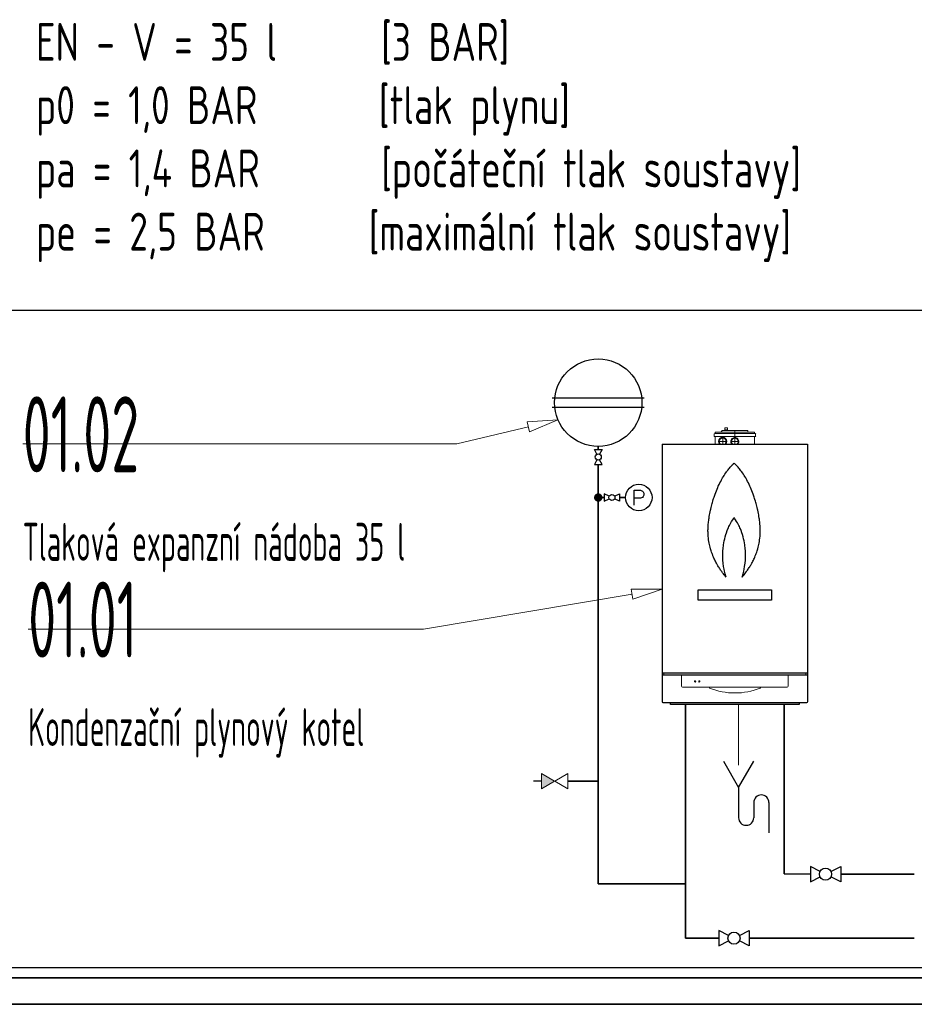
# Model space of a CAD drawing. Header units: millimetres. Extents: x -727 to 69715, y -15705 to 98123.
# Tile 152 of 256: x 35510 to 38457, y -9876 to -6632. Entities that reach past the tile are written whole.
import ezdxf

# ---------------------------------------------------------------- set-up
doc = ezdxf.new("R2010")
doc.units = ezdxf.units.MM
for name, pattern in [('ACAD_ISO10W100', [18, 12, -3, 0, -3]), ('MITTE', [2, 1.25, -0.25, 0.25, -0.25]), ('phl_thick', [0]), ('VERDECKT', [9.525, 6.35, -3.175])]:
    doc.linetypes.add(name, pattern=pattern)
for name, color, linetype, lineweight in [('ARMATURY', 7, 'Continuous', 9), ('JS_VYT_POPIS - OBECNĚ', 7, 'Continuous', 5), ('TWmS_H____SYMBOLE', 7, 'Continuous', 25), ('UT_POPIS - OBECNĚ', 7, 'Continuous', 5), ('UT_SCHÉMA_PŘÍVOD', 10, 'Continuous', 35), ('UT_SCHÉMA_SYMBOLY', 7, 'Continuous', 25), ('UT_SCHÉMA_ZPÁTEČKA', 172, 'VERDECKT', 35), ('VZT_50 POPIS - OBECNE', 7, 'Continuous', 5)]:
    doc.layers.add(name, color=color, linetype=linetype, lineweight=lineweight)
doc.styles.add('ISO 2.5', font='isocp.shx', dxfattribs={"width": 0.8, "height": 2.5})
doc.styles.add('VZT_POPIS', font='isocp.shx', dxfattribs={"width": 0.6, "height": 125})

# ---------------------------------------------------------------- blocks, each defined once
blk = doc.blocks.new('_ClosedBlank')
at = {"color": 0, "linetype": 'ByBlock', "lineweight": -2}
for p, q in [((-1, 0.167), (0, 0)), ((-1, 0.167), (-1, -0.167)), ((0, 0), (-1, -0.167))]:
    blk.add_line(p, q, dxfattribs=at)

msp = doc.modelspace()

# ---------------------------------------------------------------- hatches: boundary and pattern name
h = msp.add_hatch(color=256)
h.dxf.hatch_style = 1
h.paths.add_polyline_path([(37228.7, -9165.7), (37272, -9140.7), (37228.7, -9115.7)])
at = {"layer": 'UT_SCHÉMA_PŘÍVOD', "linetype": 'ACAD_ISO10W100', "ltscale": 0.1}
msp.add_hatch(color=6, dxfattribs=at).paths.add_polyline_path([(37415.5, -8220.3, -1), (37415.5, -8192.3, -1)])

# ---------------------------------------------------------------- linework, layer by layer
for p, q in [((-727.4, -7589.4), (68024.3, -7589.4)), ((37228.7, -9140.7), (37202.2, -9140.7)), ((-727.4, -9754.7), (68024.3, -9754.7))]:
    msp.add_line(p, q)
at = {"lineweight": 5, "extrusion": (0, 1, 0)}
for p, q in [((37833.1, -7977.2), (37833.1, -7983)), ((37841.7, -7977.2), (37833.1, -7977.2)), ((37841.7, -7977.2), (37841.7, -7983)), ((37797.3, -8003.7), (37797.3, -7997.6)), ((37932.2, -7995.6), (37799.3, -7995.6)), ((37799.3, -8005.7), (37932.2, -8005.7)), ((37800.8, -7990.5), (37930.7, -7990.5)), ((37800.8, -7995.6), (37800.8, -7990.5)), ((37800.8, -8031), (37800.8, -8005.7)), ((37820.4, -7990.3), (37820.4, -7990.5)), ((37822.9, -7988.1), (37822.6, -7988.1)), ((37822.9, -7985.4), (37908.6, -7985.4)), ((37822.9, -7990.5), (37822.9, -7985.4)), ((37833.1, -7983), (37841.7, -7983)), ((37833.1, -7985.2), (37833.1, -7985.4)), ((37841.7, -7985.2), (37833.1, -7985.2)), ((37833.8, -7983), (37833.8, -7985.2)), ((37841, -7983), (37841, -7985.2)), ((37841.7, -7985.2), (37841.7, -7985.4)), ((37908.6, -7990.5), (37908.6, -7985.4)), ((37930.7, -7995.6), (37930.7, -7990.5)), ((37930.7, -8031), (37930.7, -8005.7)), ((37934.2, -8003.7), (37934.2, -7997.6)), ((37631.4, -8784.6), (37631.4, -8791)), ((38099.9, -8791), (38099.9, -8784.6)), ((37690.2, -8794.1), (37690.2, -8827.9)), ((38041.2, -8827.9), (38041.2, -8794.1)), ((37693.2, -8830.9), (38038.2, -8830.9))]:
    msp.add_line(p, q, dxfattribs=at)
at = {"linetype": 'MITTE', "lineweight": 5}
for p, q in [((37825.5, -8008.1), (37825.5, -8031)), ((37865.7, -7985.4), (37865.7, -8031)), ((37812, -8021.6), (37839, -8021.6)), ((37852.2, -8021.6), (37879.3, -8021.6))]:
    msp.add_line(p, q, dxfattribs=at)
at = {"lineweight": -2, "extrusion": (0, 1, 0)}
for p, q in [((37625.9, -8031), (37625.9, -8792.9)), ((37625.9, -8031), (38105.5, -8031)), ((38105.5, -8031), (38105.5, -8792.9)), ((38105.5, -8784.6), (37625.9, -8784.6)), ((37625.7, -8794), (37625.7, -8878)), ((38102.7, -8791), (37628.7, -8791)), ((38105.7, -8878), (38105.7, -8794)), ((37628.7, -8881), (38102.7, -8881)), ((37653.6, -8888), (37653.6, -8881)), ((38077.8, -8881), (38077.8, -8888)), ((38077.8, -8888), (37653.6, -8888))]:
    msp.add_line(p, q, dxfattribs=at)
at = {"lineweight": 5, "flags": 128}
msp.add_lwpolyline([(37782.4, -8830.9), (37782.4, -8834, 0.194451), (37949.2, -8833.9), (37951, -8830.9)], format="xyb", dxfattribs=at)
at = {"lineweight": 5}
for centre, radius in [((37734.6, -8812.1), 2.09), ((37748.6, -8812.1), 2.08)]:
    msp.add_circle(centre, radius, dxfattribs=at)
for centre, radius, start, end in [((37799.3, -7997.6), 2.03, 90, 180), ((37799.3, -8003.7), 2.03, 180, 270), ((37825.5, -8021.6), 13.5, 316.0921, 223.9079), ((37825.5, -8021.6), 11.2, 0, 236.3761), ((37822.6, -7990.3), 2.25, 90, 180), ((37932.2, -7997.6), 2.03, 0, 90), ((37932.2, -8003.7), 2.03, 270, 0), ((37825.5, -8021.6), 11.2, 303.6239, 0), ((37628.7, -8794), 3, 90, 180), ((37693.2, -8794.1), 3, 90, 180), ((38038.2, -8794.1), 3, 0, 90), ((37693.2, -8827.9), 3, 180, 270), ((38038.2, -8827.9), 3, 270, 0)]:
    msp.add_arc(centre, radius, start, end, dxfattribs=at)
at = {"lineweight": -2}
for centre, start, end in [((38102.7, -8794), 0, 90), ((37628.7, -8878), 180, 270), ((38102.7, -8878), 270, 0)]:
    msp.add_arc(centre, 3, start, end, dxfattribs=at)
at = {"lineweight": 5}
for centre, start_param, end_param in [((37865.5, -8021.6), -3.141593, 1.007568), ((37865.5, -8022), -3.124957, -0.016635), ((37865.5, -8021.6), 2.134024, 3.141593)]:
    msp.add_ellipse(centre, major_axis=(-11.2, 0), ratio=0.984808, start_param=start_param, end_param=end_param, dxfattribs=at)
msp.add_open_spline([(37875.5, -8031), (37876.5, -8029.9), (37877.3, -8028.7), (37878.6, -8025.7), (37879, -8024), (37879.1, -8020.6), (37878.8, -8018.9), (37877.5, -8015.6), (37876.6, -8014.1), (37874.2, -8011.6), (37872.8, -8010.6), (37869.6, -8009.1), (37867.8, -8008.7), (37864.3, -8008.6), (37862.5, -8008.8), (37859.2, -8010), (37857.7, -8010.9), (37855.1, -8013.3), (37854.1, -8014.7), (37852.6, -8017.8), (37852.1, -8019.5), (37852, -8023), (37852.2, -8024.7), (37853.4, -8028), (37854.3, -8029.5), (37855.5, -8030.9), (37855.5, -8030.9), (37855.6, -8031)], degree=3, knots=[6.100512, 6.100512, 6.100512, 6.100512, 10.534012, 10.534012, 15.788966, 15.788966, 21.048173, 21.048173, 26.319565, 26.319565, 31.60344, 31.60344, 36.892741, 36.892741, 42.177885, 42.177885, 47.451857, 47.451857, 52.713492, 52.713492, 57.968562, 57.968562, 63.227195, 63.227195, 68.497687, 68.497687, 68.734389, 68.734389, 68.734389, 68.734389], dxfattribs=at)
at = {"layer": 'ARMATURY', "ltscale": 2}
for p, q in [((37228.7, -9115.7), (37272, -9140.7)), ((37228.7, -9165.7), (37228.7, -9115.7)), ((37272, -9140.7), (37228.7, -9165.7)), ((37272.2, -9140.5), (37315.5, -9115.5)), ((37315.5, -9165.5), (37272.2, -9140.5)), ((37315.5, -9115.5), (37315.5, -9165.5))]:
    msp.add_line(p, q, dxfattribs=at)
at = {"layer": 'JS_VYT_POPIS - OBECNĚ', "linetype": 'ByBlock'}
for points in [[(37185.6, -7973.2), (36949.4, -8029.5)], [(35519.4, -8029.5), (36949.4, -8029.5)], [(37527.3, -8525), (36840.4, -8639.6)], [(35537.5, -8639.6), (36840.4, -8639.6)]]:
    msp.add_lwpolyline(points, dxfattribs=at)
at = {"layer": 'TWmS_H____SYMBOLE', "color": 250}
for p, q in [((37847.8, -8109.3), (37850.1, -8106.6)), ((37850.1, -8106.6), (37852.5, -8103.9)), ((37852.5, -8103.9), (37855.2, -8101.1)), ((37855.2, -8101.1), (37857.3, -8099)), ((37857.3, -8099), (37859.9, -8096.5)), ((37859.9, -8096.5), (37861.7, -8094.8)), ((37861.7, -8094.8), (37863.3, -8093.4)), ((37864.8, -8094.8), (37863.3, -8093.4)), ((37866.6, -8096.5), (37864.8, -8094.8)), ((37869.2, -8099), (37866.6, -8096.5)), ((37871.3, -8101.1), (37869.2, -8099)), ((37874, -8103.9), (37871.3, -8101.1)), ((37876.4, -8106.6), (37874, -8103.9)), ((37878.7, -8109.3), (37876.4, -8106.6)), ((37825.2, -8141.9), (37827.8, -8137.4)), ((37827.8, -8137.4), (37830.2, -8133.6)), ((37830.2, -8133.6), (37832.8, -8129.5)), ((37832.8, -8129.5), (37835.8, -8125)), ((37835.8, -8125), (37837.8, -8122.1)), ((37837.8, -8122.1), (37839.3, -8120.1)), ((37839.3, -8120.1), (37840.8, -8118.1)), ((37840.8, -8118.1), (37843.2, -8114.9)), ((37843.2, -8114.9), (37845.6, -8111.9)), ((37845.6, -8111.9), (37847.8, -8109.3)), ((37880.9, -8111.9), (37878.7, -8109.3)), ((37883.3, -8114.9), (37880.9, -8111.9)), ((37885.7, -8118.1), (37883.3, -8114.9)), ((37887.2, -8120.1), (37885.7, -8118.1)), ((37888.7, -8122.1), (37887.2, -8120.1)), ((37890.7, -8125), (37888.7, -8122.1)), ((37893.7, -8129.5), (37890.7, -8125)), ((37896.3, -8133.6), (37893.7, -8129.5)), ((37898.7, -8137.4), (37896.3, -8133.6)), ((37901.3, -8141.9), (37898.7, -8137.4)), ((37806.9, -8179.2), (37809.5, -8173)), ((37809.5, -8173), (37811.2, -8169.4)), ((37811.2, -8169.4), (37813.9, -8163.4)), ((37813.9, -8163.4), (37816.5, -8158.2)), ((37816.5, -8158.2), (37819, -8153.2)), ((37819, -8153.2), (37821.8, -8148)), ((37821.8, -8148), (37825.2, -8141.9)), ((37904.7, -8148), (37901.3, -8141.9)), ((37907.5, -8153.2), (37904.7, -8148)), ((37910.1, -8158.2), (37907.5, -8153.2)), ((37912.6, -8163.4), (37910.1, -8158.2)), ((37915.4, -8169.4), (37912.6, -8163.4)), ((37917, -8173), (37915.4, -8169.4)), ((37919.6, -8179.2), (37917, -8173)), ((37795.6, -8209.9), (37797.1, -8205.5)), ((37797.1, -8205.5), (37798.3, -8201.9)), ((37798.3, -8201.9), (37800.5, -8195.5)), ((37800.5, -8195.5), (37802.8, -8189.6)), ((37802.8, -8189.6), (37805, -8183.8)), ((37805, -8183.8), (37806.9, -8179.2)), ((37921.5, -8183.8), (37919.6, -8179.2)), ((37923.7, -8189.6), (37921.5, -8183.8)), ((37926, -8195.5), (37923.7, -8189.6)), ((37928.2, -8201.9), (37926, -8195.5)), ((37929.4, -8205.5), (37928.2, -8201.9)), ((37930.9, -8209.9), (37929.4, -8205.5)), ((37787.2, -8239.7), (37788.4, -8234.9)), ((37788.4, -8234.9), (37789.6, -8230.3)), ((37789.6, -8230.3), (37790.9, -8225.6)), ((37790.9, -8225.6), (37791.7, -8222.7)), ((37791.7, -8222.7), (37793, -8218.4)), ((37793, -8218.4), (37794.7, -8212.8)), ((37794.7, -8212.8), (37795.6, -8209.9)), ((37931.8, -8212.8), (37930.9, -8209.9)), ((37933.5, -8218.4), (37931.8, -8212.8)), ((37934.8, -8222.7), (37933.5, -8218.4)), ((37935.6, -8225.6), (37934.8, -8222.7)), ((37936.9, -8230.3), (37935.6, -8225.6)), ((37938.1, -8234.9), (37936.9, -8230.3)), ((37939.3, -8239.7), (37938.1, -8234.9)), ((37780.5, -8274.4), (37781.4, -8268.5)), ((37781.4, -8268.5), (37782.2, -8263.7)), ((37782.2, -8263.7), (37783.1, -8258.8)), ((37783.1, -8258.8), (37784.2, -8253.2)), ((37784.2, -8253.2), (37785.4, -8247.8)), ((37785.4, -8247.8), (37786.2, -8244.3)), ((37786.2, -8244.3), (37787.2, -8239.7)), ((37940.4, -8244.3), (37939.3, -8239.7)), ((37941.2, -8247.8), (37940.4, -8244.3)), ((37942.3, -8253.2), (37941.2, -8247.8)), ((37943.4, -8258.8), (37942.3, -8253.2)), ((37944.3, -8263.7), (37943.4, -8258.8)), ((37945.1, -8268.5), (37944.3, -8263.7)), ((37946.1, -8274.4), (37945.1, -8268.5)), ((37777.5, -8303), (37777.7, -8299.7)), ((37777.7, -8299.7), (37778.1, -8294.6)), ((37778.1, -8294.6), (37778.5, -8290.1)), ((37778.5, -8290.1), (37778.9, -8286.2)), ((37778.9, -8286.2), (37779.4, -8281.9)), ((37779.4, -8281.9), (37780, -8277.7)), ((37780, -8277.7), (37780.5, -8274.4)), ((37946.5, -8277.7), (37946.1, -8274.4)), ((37947.1, -8281.9), (37946.5, -8277.7)), ((37947.6, -8286.2), (37947.1, -8281.9)), ((37948, -8290.1), (37947.6, -8286.2)), ((37948.4, -8294.6), (37948, -8290.1)), ((37948.8, -8299.7), (37948.4, -8294.6)), ((37949, -8303), (37948.8, -8299.7)), ((37777.1, -8313.9), (37777.2, -8310.9)), ((37777.1, -8317.3), (37777.1, -8313.9)), ((37777.2, -8320.2), (37777.1, -8317.3)), ((37777.2, -8310.9), (37777.3, -8307)), ((37777.3, -8323.6), (37777.2, -8320.2)), ((37777.3, -8307), (37777.5, -8303)), ((37777.5, -8329.5), (37777.3, -8323.6)), ((37777.8, -8333.1), (37777.5, -8329.5)), ((37778.4, -8339.7), (37777.8, -8333.1)), ((37948.1, -8339.7), (37948.7, -8333.1)), ((37948.7, -8333.1), (37949, -8329.5)), ((37949.2, -8307), (37949, -8303)), ((37949, -8329.5), (37949.3, -8323.6)), ((37949.3, -8310.9), (37949.2, -8307)), ((37949.4, -8313.9), (37949.3, -8310.9)), ((37949.3, -8320.2), (37949.4, -8317.3)), ((37949.3, -8323.6), (37949.3, -8320.2)), ((37949.4, -8317.3), (37949.4, -8313.9)), ((37779.2, -8345.8), (37778.4, -8339.7)), ((37780.1, -8351.7), (37779.2, -8345.8)), ((37780.9, -8356.5), (37780.1, -8351.7)), ((37781.9, -8361.3), (37780.9, -8356.5)), ((37783, -8365.9), (37781.9, -8361.3)), ((37784, -8370.2), (37783, -8365.9)), ((37942.5, -8370.2), (37943.6, -8365.9)), ((37943.6, -8365.9), (37944.6, -8361.3)), ((37944.6, -8361.3), (37945.6, -8356.5)), ((37945.6, -8356.5), (37946.4, -8351.7)), ((37946.4, -8351.7), (37947.3, -8345.8)), ((37947.3, -8345.8), (37948.1, -8339.7)), ((37785.4, -8375.4), (37784, -8370.2)), ((37786.4, -8378.8), (37785.4, -8375.4)), ((37787.5, -8382.3), (37786.4, -8378.8)), ((37788.7, -8385.8), (37787.5, -8382.3)), ((37789.5, -8388.2), (37788.7, -8385.8)), ((37790.6, -8391.2), (37789.5, -8388.2)), ((37791.5, -8393.6), (37790.6, -8391.2)), ((37792.6, -8396.4), (37791.5, -8393.6)), ((37793.5, -8398.8), (37792.6, -8396.4)), ((37795.1, -8402.7), (37793.5, -8398.8)), ((37931.4, -8402.7), (37933, -8398.8)), ((37933, -8398.8), (37933.9, -8396.4)), ((37933.9, -8396.4), (37935, -8393.6)), ((37935, -8393.6), (37935.9, -8391.2)), ((37935.9, -8391.2), (37937, -8388.2)), ((37937, -8388.2), (37937.8, -8385.8)), ((37937.8, -8385.8), (37939, -8382.3)), ((37939, -8382.3), (37940.1, -8378.8)), ((37940.1, -8378.8), (37941.1, -8375.4)), ((37941.1, -8375.4), (37942.5, -8370.2)), ((37796.5, -8405.8), (37795.1, -8402.7)), ((37798.1, -8409.3), (37796.5, -8405.8)), ((37799.8, -8412.7), (37798.1, -8409.3)), ((37801.5, -8416.2), (37799.8, -8412.7)), ((37803.1, -8419.3), (37801.5, -8416.2)), ((37804.9, -8422.7), (37803.1, -8419.3)), ((37806.2, -8425), (37804.9, -8422.7)), ((37808.5, -8429), (37806.2, -8425)), ((37810.1, -8431.8), (37808.5, -8429)), ((37811.9, -8434.7), (37810.1, -8431.8)), ((37914.6, -8434.7), (37916.4, -8431.8)), ((37916.4, -8431.8), (37918, -8429)), ((37918, -8429), (37920.3, -8425)), ((37920.3, -8425), (37921.6, -8422.7)), ((37921.6, -8422.7), (37923.4, -8419.3)), ((37923.4, -8419.3), (37925, -8416.2)), ((37925, -8416.2), (37926.7, -8412.7)), ((37926.7, -8412.7), (37928.4, -8409.3)), ((37928.4, -8409.3), (37930, -8405.8)), ((37930, -8405.8), (37931.4, -8402.7)), ((37813.5, -8437.2), (37811.9, -8434.7)), ((37815.4, -8440.1), (37813.5, -8437.2)), ((37817.2, -8442.8), (37815.4, -8440.1)), ((37818.9, -8445.4), (37817.2, -8442.8)), ((37820.9, -8448.1), (37818.9, -8445.4)), ((37822.6, -8450.4), (37820.9, -8448.1)), ((37825.4, -8454.2), (37822.6, -8450.4)), ((37828.1, -8457.7), (37825.4, -8454.2)), ((37830.7, -8461.1), (37828.1, -8457.7)), ((37833.6, -8464.6), (37830.7, -8461.1)), ((37836.9, -8468.4), (37833.6, -8464.6)), ((37889.6, -8468.4), (37892.9, -8464.6)), ((37892.9, -8464.6), (37895.8, -8461.1)), ((37895.8, -8461.1), (37898.4, -8457.7)), ((37898.4, -8457.7), (37901.1, -8454.2)), ((37901.1, -8454.2), (37903.9, -8450.4)), ((37903.9, -8450.4), (37905.6, -8448.1)), ((37905.6, -8448.1), (37907.6, -8445.4)), ((37907.6, -8445.4), (37909.3, -8442.8)), ((37909.3, -8442.8), (37911.1, -8440.1)), ((37911.1, -8440.1), (37913, -8437.2)), ((37913, -8437.2), (37914.6, -8434.7))]:
    msp.add_line(p, q, dxfattribs=at)
for points in [[(37836.9, -8468.4), (37833.6, -8457.2), (37831.4, -8448.5), (37830, -8441.8), (37828.6, -8433.9), (37827.1, -8422.8), (37826.2, -8412.7), (37825.8, -8406.7), (37825.6, -8399.1), (37825.7, -8390.6), (37825.9, -8385.3), (37826.2, -8381.1), (37826.6, -8375.6), (37827.1, -8370.9), (37827.7, -8366.2), (37828.3, -8361.9), (37829.2, -8356.1), (37830.5, -8349.5), (37832.1, -8342.3), (37833.7, -8336), (37835.9, -8328.5), (37837.9, -8322.5), (37840.5, -8315.2), (37842.6, -8310), (37844.4, -8305.9), (37846, -8302.3), (37847.8, -8298.5), (37849.9, -8294.4), (37852.2, -8290.1), (37854.9, -8285.5), (37858.6, -8279.4), (37860.7, -8276.2), (37861.9, -8274.6), (37863.3, -8272.6)], [(37889.6, -8468.4), (37892.9, -8457.2), (37895.1, -8448.5), (37896.5, -8441.8), (37897.9, -8433.9), (37899.5, -8422.8), (37900.4, -8412.7), (37900.7, -8406.7), (37900.9, -8399.1), (37900.8, -8390.6), (37900.6, -8385.3), (37900.3, -8381.1), (37899.9, -8375.6), (37899.4, -8370.9), (37898.9, -8366.2), (37898.2, -8361.9), (37897.3, -8356.1), (37896, -8349.5), (37894.4, -8342.3), (37892.8, -8336), (37890.6, -8328.5), (37888.7, -8322.5), (37886, -8315.2), (37883.9, -8310), (37882.1, -8305.9), (37880.5, -8302.3), (37878.7, -8298.5), (37876.6, -8294.4), (37874.3, -8290.1), (37871.6, -8285.5), (37867.9, -8279.4), (37865.8, -8276.2), (37864.6, -8274.6), (37863.3, -8272.6)]]:
    msp.add_lwpolyline(points, dxfattribs=at)
msp.add_lwpolyline([(37744.7, -8510.7), (37986.8, -8510.7), (37986.8, -8544.7), (37744.7, -8544.7)], close=True, dxfattribs=at)
at = {"layer": 'UT_SCHÉMA_PŘÍVOD', "color": 6, "linetype": 'ACAD_ISO10W100', "ltscale": 0.1}
for p, q in [((37415.5, -8047.8), (37415.5, -8037.8)), ((37415.5, -8097.8), (37415.5, -8206.3)), ((37415.5, -8488.3), (37415.5, -8206.3)), ((37435.5, -8206.3), (37415.5, -8206.3)), ((37505.5, -8206.3), (37485.5, -8206.3)), ((37415.5, -9479.3), (37415.5, -8488.3)), ((37415.5, -9140.5), (37315.5, -9140.5)), ((37415.5, -9140.5), (37415.5, -9140.5)), ((37415.5, -9479.3), (37703.6, -9479.3)), ((37415.5, -9479.3), (37415.5, -9479.3))]:
    msp.add_line(p, q, dxfattribs=at)
at = {"layer": 'UT_SCHÉMA_PŘÍVOD'}
for p, q in [((38027.8, -8888), (38027.8, -9445.9)), ((38027.8, -9445.9), (38114.4, -9446.8)), ((38214.4, -9446.8), (38456.8, -9446.8)), ((7258.9, -9875.7), (39959, -9875.7))]:
    msp.add_line(p, q, dxfattribs=at)
at = {"layer": 'UT_SCHÉMA_SYMBOLY'}
for p, q in [((37566.7, -7879.4), (37264.3, -7879.4)), ((37264.3, -7908.2), (37566.7, -7908.2)), ((37411, -8063.8), (37403, -8047.8)), ((37403, -8047.8), (37428, -8047.8)), ((37428, -8047.8), (37419.9, -8063.8)), ((37411, -8081.7), (37403, -8097.8)), ((37403, -8097.8), (37428, -8097.8)), ((37428, -8097.8), (37419.9, -8081.7)), ((37451.5, -8201.8), (37435.5, -8193.8)), ((37435.5, -8193.8), (37435.5, -8218.8)), ((37469.4, -8201.8), (37485.5, -8193.8)), ((37485.5, -8193.8), (37485.5, -8218.8)), ((37533.6, -8231.2), (37533.6, -8182.6)), ((37533.6, -8182.6), (37554.3, -8182.6)), ((37554.3, -8182.6), (37561.1, -8184.9)), ((37561.1, -8184.9), (37563.6, -8187.3)), ((37563.7, -8203.5), (37561.3, -8205.8)), ((37563.6, -8187.3), (37565.9, -8191.7)), ((37565.9, -8198.9), (37563.7, -8203.5)), ((37565.9, -8191.7), (37565.9, -8198.9)), ((37435.5, -8218.8), (37451.5, -8210.7)), ((37485.5, -8218.8), (37469.4, -8210.7)), ((37554.5, -8208.1), (37533.6, -8208.1)), ((37561.3, -8205.8), (37554.5, -8208.1)), ((37827.9, -9074.5), (37877.9, -9161.1)), ((37877.9, -9161.1), (37927.9, -9074.5)), ((37877.9, -9161.1), (37877.9, -9261.1)), ((37927.9, -9211.1), (37927.9, -9261.1)), ((37977.9, -9211.1), (37977.9, -9311.1)), ((38146.5, -9437.8), (38114.4, -9421.8)), ((38114.4, -9421.8), (38114.4, -9471.8)), ((38182.3, -9437.8), (38214.4, -9421.8)), ((38214.4, -9421.8), (38214.4, -9471.8)), ((38114.4, -9471.8), (38146.5, -9455.7)), ((38214.4, -9471.8), (38182.3, -9455.7)), ((37844.9, -9648.7), (37812.8, -9632.7)), ((37812.8, -9632.7), (37812.8, -9682.7)), ((37880.7, -9648.7), (37912.8, -9632.7)), ((37912.8, -9632.7), (37912.8, -9682.7)), ((37812.8, -9682.7), (37844.9, -9666.6)), ((37912.8, -9682.7), (37880.7, -9666.6))]:
    msp.add_line(p, q, dxfattribs=at)
for centre, radius in [((37415.5, -7893.8), 144), ((37415.5, -8072.8), 10), ((37549.1, -8206.3), 43.6), ((37460.5, -8206.3), 10), ((38164.4, -9446.8), 20), ((37862.8, -9657.7), 20)]:
    msp.add_circle(centre, radius, dxfattribs=at)
for centre, start, end in [((37952.9, -9211.1), 0, 180), ((37902.9, -9261.1), 180, 0)]:
    msp.add_arc(centre, 25, start, end, dxfattribs=at)
at = {"layer": 'UT_SCHÉMA_ZPÁTEČKA', "ltscale": 0.3}
for p, q in [((37703.6, -8888), (37703.6, -9657.7)), ((37703.6, -9657.7), (37812.8, -9657.7)), ((37912.8, -9657.7), (38456.9, -9657.7)), ((7358.9, -9788.6), (39850.4, -9788.6))]:
    msp.add_line(p, q, dxfattribs=at)
at = {"layer": 'VZT_50 POPIS - OBECNE', "linetype": 'phl_thick'}
msp.add_line((37877.9, -8888), (37877.9, -9088), dxfattribs=at)

# ---------------------------------------------------------------- block references
at = {"layer": 'JS_VYT_POPIS - OBECNĚ', "xscale": 100, "yscale": 100, "zscale": 100}
for p, rotation in [((37282.9, -7950), 13.40325721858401), ((37625.9, -8508.5), 9.473222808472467)]:
    msp.add_blockref('_ClosedBlank', p, dxfattribs=dict(at, rotation=rotation))

# ---------------------------------------------------------------- texts
at = {"layer": 'JS_VYT_POPIS - OBECNĚ', "char_height": 125, "attachment_point": 1, "style": 'VZT_POPIS'}
for s, insert in [('\\pt1750;{\\H2x;01.02\\P}Tlaková expanzní nádoba 35 l', (35519.4, -7873.2)), ('\\pt1750;{\\H2x;01.01\\P\\ptz;}Kondenzační plynový kotel', (35537.5, -8483.4))]:
    msp.add_mtext(s, dxfattribs=dict(at, insert=insert))
at = {"layer": 'UT_POPIS - OBECNĚ', "style": 'ISO 2.5', "width": 0.8}
for s, p in [('EN - V = 35 l      [3 BAR]', (35563.2, -6768.1)), ('p0 = 1,0 BAR       [tlak plynu]', (35563.2, -6976.4)), ('pa = 1,4 BAR       [počáteční tlak soustavy]', (35563.2, -7184.7)), ('pe = 2,5 BAR      [maximální tlak soustavy]', (35563.2, -7393.1))]:
    msp.add_text(s, height=125, dxfattribs=at).set_placement(p)

doc.saveas('drawing.dxf')
